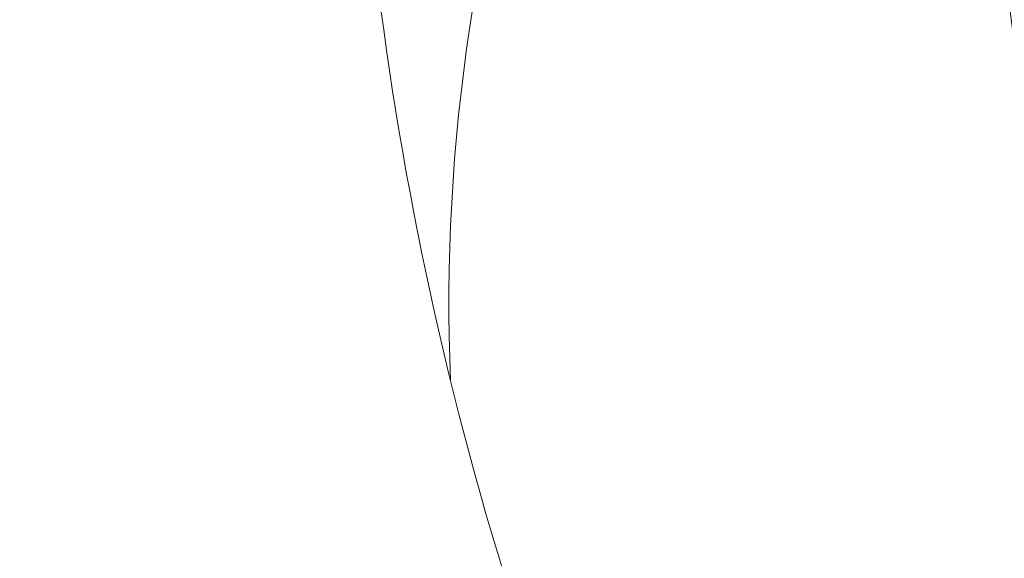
# Model space of a CAD drawing. Header units: metres. Extents: x 779 to 7046, y -512 to 9570.
# Tile 172 of 256: x 2480.47 to 2482.95, y -212.52 to -211.16. Entities that reach past the tile are written whole.
import ezdxf

# ---------------------------------------------------------------- set-up
doc = ezdxf.new("R2010")
doc.units = ezdxf.units.M
doc.linetypes.add('CIĄGłA', pattern=[0])
doc.layers.add('PDF _Geometria', color=7, linetype='Continuous')
doc.layers.add('ZP_Zieleń', color=252, linetype='Continuous', lineweight=5)

# ---------------------------------------------------------------- blocks, each defined once
blk = doc.blocks.new('B-B')
at = {"layer": 'ZP_Zieleń', "linetype": 'CIĄGłA', "elevation": -3077917.2191}
blk.add_lwpolyline([(25.9396, -76.8773, 0.012201), (26.1913, -76.7826, -0.111333), (28.2465, -76.6473, 0.05564), (29.6084, -76.5749, -0.350731), (30.1572, -76.8301, -0.133833), (30.1227, -76.9819, -0.220952), (29.3033, -77.5607, 0.0963), (26.1578, -78.5633, -0.14155), (24.1472, -79.2032, 0.057707), (22.4575, -79.4459, -0.296754), (20.428, -78.9809, -0.147159), (20.362, -78.8529), (20.3095, -78.5708, -0.306794), (20.4215, -78.3138), (21.157, -77.8483)], format="xyb", dxfattribs=at)
at = {"layer": 'ZP_Zieleń', "linetype": 'CIĄGłA'}
blk.add_lwpolyline([(26.748, -78.2691, -0.095466), (28.5187, -78.2082, 0.05564), (29.8807, -78.1359, -0.350731), (30.4295, -78.391, -0.133833), (30.395, -78.5429, -0.220952), (29.5756, -79.1216, 0.0963), (26.4301, -80.1242, -0.14155), (24.4195, -80.7641, 0.057707), (22.7298, -81.0068, -0.296754), (20.7003, -80.5418, -0.147159), (20.6342, -80.4138), (20.5817, -80.1317, -0.306794), (20.6938, -79.8747), (21.2945, -79.4945)], format="xyb", dxfattribs=at)

msp = doc.modelspace()

# ---------------------------------------------------------------- block references
at = {"layer": 'PDF _Geometria', "linetype": 'CIĄGłA', "rotation": 79.44877770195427}
msp.add_blockref('B-B', (2399.7141, -224.034, 10.04), dxfattribs=at)

doc.saveas('drawing.dxf')
